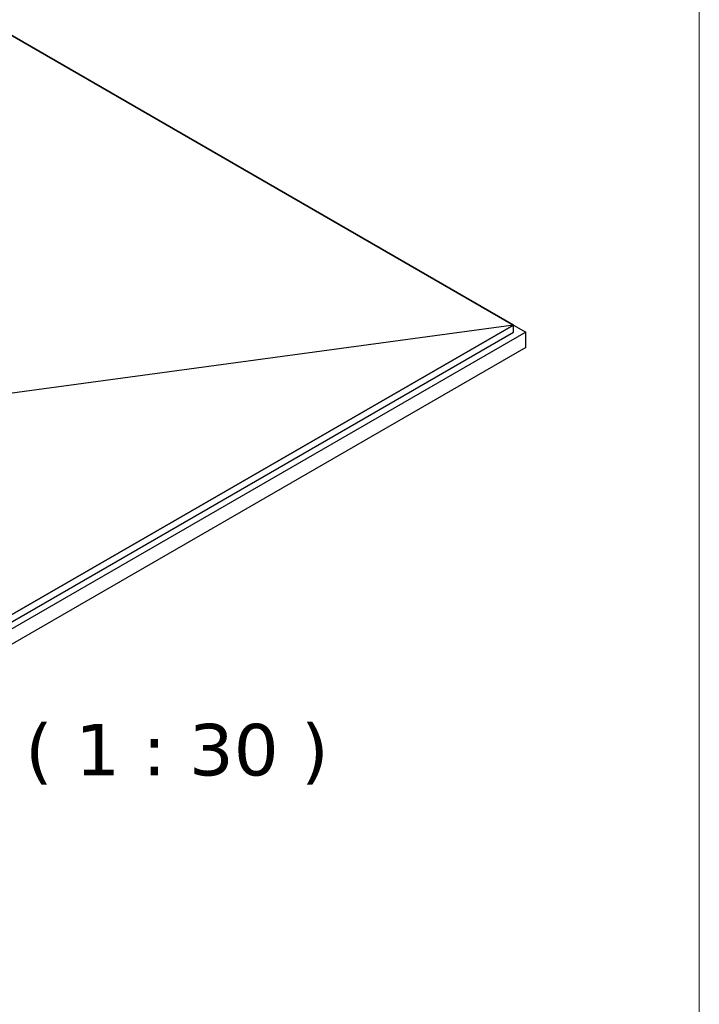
# Model space of a CAD drawing. Header units: millimetres. Extents: x -11430 to 11430, y -300 to 4365.
# Tile 19 of 31: x 2565 to 3060, y 942 to 1659. Entities that reach past the tile are written whole.
import ezdxf

# ---------------------------------------------------------------- set-up
doc = ezdxf.new("R2010")
doc.units = ezdxf.units.MM
doc.header["$LTSCALE"] = 15
for name, color, linetype, lineweight in [('_Sichtbarkanten', 7, 'Continuous', 25), ('Rahmen (ISO)', 7, 'Continuous', 70), ('Symbol (ISO)', 7, 'Continuous', 25)]:
    doc.layers.add(name, color=color, linetype=linetype, lineweight=lineweight)
doc.styles.add('Farbiger Text', font='verdana.ttf')

# ---------------------------------------------------------------- blocks, each defined once
blk = doc.blocks.new('Ränder wedi_Zeichnungsrahmen')
at = {"layer": 'Rahmen (ISO)', "color": 208, "lineweight": 18, "true_color": 0x400040}
blk.add_line((204, 6), (204, 291), dxfattribs=at)

msp = doc.modelspace()

# ---------------------------------------------------------------- linework, layer by layer
at = {"layer": '_Sichtbarkanten'}
for p, q in [((2924.72, 1436.85), (2556.53, 1649.43)), ((2556.53, 1649.42), (2924.7, 1436.85)), ((2394.88, 1130.95), (2924.72, 1436.85)), ((2924.7, 1436.85), (2394.88, 1130.96)), ((2924.7, 1436.85), (2529.78, 1383.05)), ((2924.72, 1431.67), (2924.72, 1436.85)), ((2924.72, 1436.85), (2933.7, 1431.67)), ((2394.88, 1125.77), (2924.72, 1431.67)), ((2933.7, 1431.67), (2394.88, 1120.58)), ((2933.7, 1420.52), (2933.7, 1431.67)), ((2933.7, 1420.52), (2394.88, 1109.44))]:
    msp.add_line(p, q, dxfattribs=at)

# ---------------------------------------------------------------- block references
at = {"xscale": 15, "yscale": 15, "zscale": 15}
msp.add_blockref('Ränder wedi_Zeichnungsrahmen', (0, 0), dxfattribs=at)

# ---------------------------------------------------------------- texts
at = {"layer": 'Symbol (ISO)', "insert": (2569.12, 1102.04), "char_height": 37.5, "attachment_point": 7, "style": 'Farbiger Text'}
msp.add_mtext('( 1 : 30 )', dxfattribs=at)

doc.saveas('drawing.dxf')
